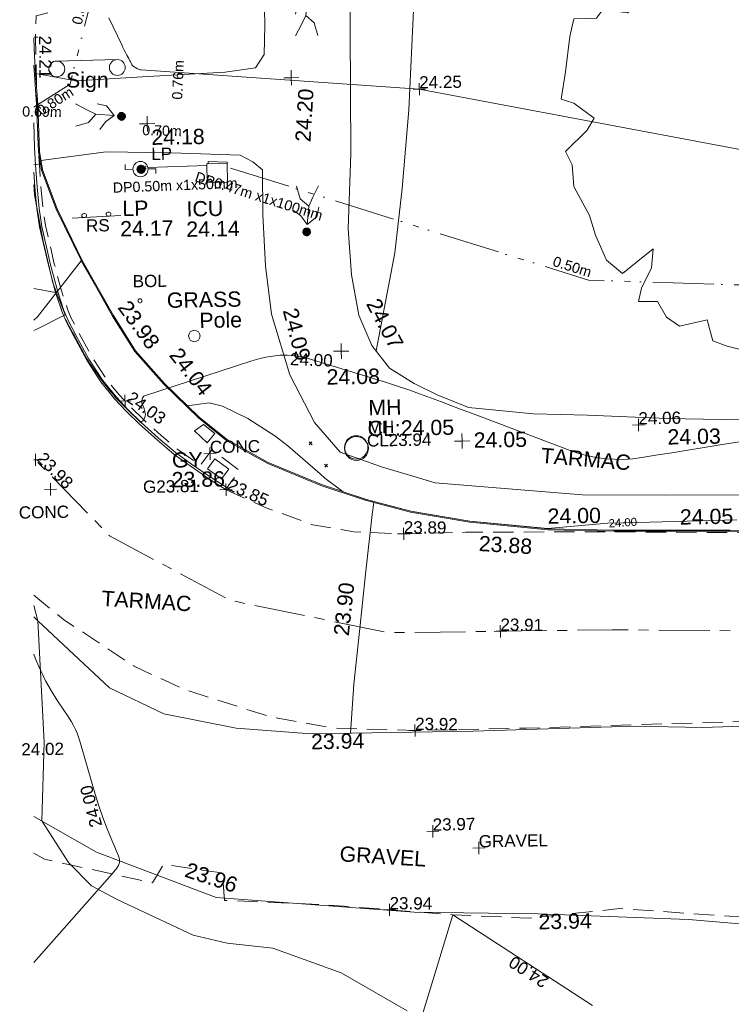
# Model space of a CAD drawing. Header units: millimetres. Extents: x -287732 to 520720, y -88450 to 287754.
# Tile 2 of 256: x -281990 to -264502, y -43230 to -19035. Entities that reach past the tile are written whole.
import ezdxf

# ---------------------------------------------------------------- set-up
doc = ezdxf.new("R2010")
doc.units = ezdxf.units.MM
for name, pattern in [('IMPORT-CENTER _6_', [2000, 1250, -250, 250, -250]), ('IMPORT-DASHED _2_', [750, 500, -250]), ('IMPORT-UG_EIR_QLB2 _2_', [2750, 1500, -300, 0, -300, 150, -300, 0, -200]), ('IMPORT-UG_ELEC_LV_QLB2 _2_', [2700, 1500, -300, 0, -250, 150, -300, 0, -200]), ('IMPORT-UG_ELEC_STREET LIGHTING_QLB2 _2_', [2700, 1500, -300, 0, -250, 150, -300, 0, -200])]:
    doc.linetypes.add(name, pattern=pattern)
for name, color, linetype, lineweight, true_color in [('00_TOPO_FOOTPATH', 7, 'Continuous', 9, 0xa50000), ('00_TOPO_FURN_LAMP_POST', 7, 'Continuous', 9, 0x666666), ('00_TOPO_FURN_POLE', 7, 'Continuous', 9, 0x666666), ('00_TOPO_FURN_SIGN', 7, 'Continuous', 9, 0x666666), ('00_TOPO_KERB_BOTTOM', 1, 'Continuous', 9, 0xff0000), ('00_TOPO_KERB_TOP', 7, 'Continuous', 9, 0xa500a5), ('00_TOPO_LEVEL_SPOT', 7, 'Continuous', 9, 0x666666), ('00_TOPO_SERV_GULLY', 7, 'Continuous', 9, 0x5252a5), ('00_TOPO_SERV_IC', 5, 'Continuous', 9, 0x0000ff), ('00_TOPO_SERV_MH', 7, 'Continuous', 9, 0x666666), ('00_UAV_FORM_LINES', 7, 'Continuous', 9, 0x666666), ('00_UAV_FURN_POLE', 7, 'Continuous', 9, 0x666666), ('01_DTM_CONTOUR_MNR', 7, 'Continuous', 9, 0xa5a552), ('01_DTM_CONTOUR_MNR_LABELS', 7, 'Continuous', 9, 0xa5a552), ('12333-PUM-2D-U-0001-C01 - Rev2_REVIT IMPORT_dwg', 7, 'Continuous', 9, 0x767676), ('BOLLARD', 7, 'Continuous', 9, 0x00a5a5), ('BOLLARD_TXT', 7, 'Continuous', 9, 0x00a5a5), ('CONTOURS_INDEX', 4, 'Continuous', 9, 0x00ffff), ('CONTOURS_INDEX_LVL', 4, 'Continuous', 9, 0x00ffff), ('CONTOURS_MINOR', 7, 'Continuous', 9, 0x00a5a5), ('GULLY', 7, 'Continuous', 9, 0x7fbfff), ('GULLY_LVL', 7, 'Continuous', 9, 0x7fbfff), ('KERB_BOTTOM', 7, 'Continuous', 9, 0x0000a5), ('KERB_BOTTOM_LVL', 7, 'Continuous', 9, 0x0000a5), ('KERB_TOP', 2, 'Continuous', 9, 0xffff00), ('KERB_TOP_LVL', 2, 'Continuous', 9, 0xffff00), ('LAMPPOST', 6, 'Continuous', 9, 0xff00ff), ('LAMPPOST_TXT', 6, 'Continuous', 9, 0xff00ff), ('MANHOLES', 7, 'Continuous', 9, 0xa50000), ('MANHOLES_LVL', 7, 'Continuous', 9, 0xa50000), ('MANHOLES_TXT', 7, 'Continuous', 9, 0xa50000), ('PUM-EIRCOMM-NOTES', 6, 'Continuous', 9, 0xff00ff), ('PUM-EIRCOMM-QLB2', 6, 'IMPORT-UG_EIR_QLB2 _2_', 9, 0xff00ff), ('PUM-ELECTRIC-LV-QLB2', 1, 'IMPORT-UG_ELEC_LV_QLB2 _2_', 9, 0xff0000), ('PUM-ELECTRIC-MH', 1, 'Continuous', 9, 0xff0000), ('PUM-ELECTRIC-SL-QLB2', 7, 'IMPORT-UG_ELEC_STREET LIGHTING_QLB2 _2_', 9, 0xff7f7f), ('ROAD_CROWNLINE', 7, 'IMPORT-CENTER _6_', 9, 0xa500a5), ('ROAD_CROWNLINE_LVL', 7, 'Continuous', 9, 0xa500a5), ('SIGN', 7, 'Continuous', 9, 0x00a5a5), ('SIGN_TXT', 7, 'Continuous', 9, 0x00a5a5), ('SPOT_HEIGHTS_LVL', 7, 'Continuous', 9, 0x00a500), ('TREE', 7, 'Continuous', 9, 0x00a500)]:
    doc.layers.add(name, color=color, linetype=linetype, lineweight=lineweight, true_color=true_color)
for name, color, linetype, lineweight in [('00_TOPO_PEDASTRIAN', 7, 'Continuous', 9), ('00_TOPO_ROAD_EDGE', 7, 'Continuous', 9), ('00_TOPO_SURFACE', 7, 'Continuous', 9), ('00_TOPO_SURVEY_TEXT', 7, 'Continuous', 9), ('CHANGE_OF_SURFACE', 7, 'IMPORT-DASHED _2_', 9), ('CHANGE_OF_SURFACE_LVL', 7, 'Continuous', 9), ('GEN-TEXT', 7, 'Continuous', 9), ('Text', 7, 'Continuous', 9), ('TEXT_TXT', 7, 'Continuous', 9)]:
    doc.layers.add(name, color=color, linetype=linetype, lineweight=lineweight)
doc.styles.add('Arial_1', font='arial.ttf', dxfattribs={"height": 250})
doc.styles.add('Arial_3', font='arial.ttf', dxfattribs={"height": 300})
doc.styles.add('Swis721 Lt BT_1', font='swissl.ttf', dxfattribs={"height": 200})
doc.styles.add('Swis721 Lt BT_2', font='swissl.ttf', dxfattribs={"height": 375})

# ---------------------------------------------------------------- blocks, each defined once
blk = doc.blocks.new('12333-PUM-2D-U-0001-C01 - Rev2_REVIT IMPORT_dwg_PEDESTRIAN CROSS-2077060-Site Location Plan Proposed')
at = {"layer": '00_TOPO_PEDASTRIAN', "true_color": 0xe2e2e2}
blk.add_hatch(color=254, dxfattribs=at).paths.add_polyline_path([(533626646, 725535864), (533626684, 725535875), (533626734, 725535919), (533626750, 725535950), (533626736, 725536035), (533626717, 725536057), (533626666, 725536084), (533626582, 725536069), (533626543, 725536027), (533626535, 725535954), (533626561, 725535902), (533626605, 725535873)])
at = {"layer": '00_TOPO_PEDASTRIAN', "color": 253, "true_color": 0xaaaaaa, "flags": 128}
for points in [[(533626659, 725536158), (533626703, 725536604), (533626497, 725536789), (533626409, 725537100)], [(533626703, 725536604), (533626808, 725536826), (533626955, 725537101)], [(533626950, 725536573), (533626901, 725536340), (533626659, 725536158), (533626506, 725536371), (533626323, 725536508)]]:
    blk.add_lwpolyline(points, dxfattribs=at)
blk = doc.blocks.new('12333-PUM-2D-U-0001-C01 - Rev2_REVIT IMPORT_dwg_PEDESTRIAN CROSS-2077061-Site Location Plan Proposed')
at = {"layer": '00_TOPO_PEDASTRIAN', "true_color": 0xe2e2e2}
blk.add_hatch(color=254, dxfattribs=at).paths.add_polyline_path([(533622146, 725538781), (533622201, 725538798), (533622251, 725538867), (533622252, 725538904), (533622237, 725538951), (533622178, 725538995), (533622111, 725539000), (533622084, 725538988), (533622034, 725538919), (533622033, 725538882), (533622048, 725538834), (533622107, 725538790), (533622122, 725538787)])
at = {"layer": '00_TOPO_PEDASTRIAN', "color": 253, "true_color": 0xaaaaaa, "flags": 128}
for points in [[(533621514, 725538961), (533621293, 725539069), (533621020, 725539218)], [(533621548, 725539208), (533621780, 725539156), (533621959, 725538913), (533621746, 725538762), (533621606, 725538580)], [(533621959, 725538913), (533621514, 725538961), (533621327, 725538758), (533621015, 725538673)]]:
    blk.add_lwpolyline(points, dxfattribs=at)
blk = doc.blocks.new('12333-PUM-2D-U-0001-C01 - Rev2_REVIT IMPORT_dwg_PEDESTRIAN CROSS-2077062-Site Location Plan Proposed')
at = {"layer": '00_TOPO_PEDASTRIAN', "true_color": 0xe2e2e2}
blk.add_hatch(color=254, dxfattribs=at).paths.add_polyline_path([(533626782, 725541810), (533626837, 725541826), (533626887, 725541896), (533626888, 725541932), (533626873, 725541980), (533626831, 725542020), (533626747, 725542028), (533626705, 725542000), (533626680, 725541974), (533626672, 725541890), (533626702, 725541840), (533626753, 725541813)])
at = {"layer": '00_TOPO_PEDASTRIAN', "color": 253, "true_color": 0xaaaaaa, "flags": 128}
for points in [[(533626463, 725541327), (533626515, 725541559), (533626759, 725541738), (533626909, 725541525), (533627091, 725541385)], [(533626759, 725541738), (533626710, 725541293), (533626913, 725541106), (533626998, 725540794)], [(533626710, 725541293), (533626602, 725541072), (533626453, 725540799)]]:
    blk.add_lwpolyline(points, dxfattribs=at)
blk = doc.blocks.new('12333-PUM-2D-U-0001-C01 - Rev2_REVIT IMPORT_dwg_MSL_Sign_SYM-2077194-Site Location Plan Proposed')
at = {"layer": '00_TOPO_FURN_SIGN', "color": 254, "true_color": 0xcccccc}
blk.add_line((1862, 0), (-1862, 0), dxfattribs=at)
for centre in [(-1862, -489), (1862, -489)]:
    blk.add_circle(centre, 489, dxfattribs=at)
blk = doc.blocks.new('12333-PUM-2D-U-0001-C01 - Rev2_REVIT IMPORT_dwg_MSL_Lamp_Post_SYM-2077199-Site Location Plan Proposed')
at = {"layer": '00_TOPO_FURN_LAMP_POST', "color": 254, "true_color": 0xcccccc, "flags": 128}
for points in [[(-500, 0), (-1000, 0), (-1000, 317)], [(500, 0), (1000, 0), (1000, -317)]]:
    blk.add_lwpolyline(points, dxfattribs=at)
at = {"layer": '00_TOPO_FURN_LAMP_POST', "color": 254, "true_color": 0xcccccc}
blk.add_circle((0, 0), 500, dxfattribs=at)
blk = doc.blocks.new('12333-PUM-2D-U-0001-C01 - Rev2_REVIT IMPORT_dwg_MM-2077200-Site Location Plan Proposed')
at = {"layer": '00_TOPO_LEVEL_SPOT', "color": 254, "true_color": 0xcccccc, "flags": 128}
for points in [[(0, -500), (0, 0), (-500, 0)], [(500, 0), (0, 0), (0, 500)]]:
    blk.add_lwpolyline(points, dxfattribs=at)
blk = doc.blocks.new('12333-PUM-2D-U-0001-C01 - Rev2_REVIT IMPORT_dwg_POLE_2-2077241-Site Location Plan Proposed')
at = {"layer": '00_TOPO_FURN_POLE', "color": 254, "true_color": 0xcccccc}
blk.add_circle((0, 0), 375, dxfattribs=at)
blk = doc.blocks.new('12333-PUM-2D-U-0001-C01 - Rev2_REVIT IMPORT_dwg_MGS62954_T2_Galway_ITM_3d_Rev1-2077680-Site Location Plan Proposed')
at = {"layer": '00_TOPO_FOOTPATH', "color": 254, "true_color": 0xcccccc, "flags": 128}
for points in [[(533637629, 725531159), (533635418, 725531233), (533633462, 725531355), (533632137, 725531407), (533630546, 725531589), (533629779, 725531917), (533629218, 725532205), (533628620, 725532594), (533628198, 725533159), (533627884, 725533909), (533627722, 725534900), (533627666, 725536029), (533627761, 725537883), (533627794, 725540924), (533627858, 725544010)], [(533620050, 725539980), (533621037, 725539786), (533622802, 725539857), (533624707, 725539931), (533625454, 725540029), (533625671, 725540348), (533625702, 725541066), (533625697, 725543123), (533625740, 725546158), (533625732, 725549001), (533625772, 725553071), (533625903, 725556905), (533626020, 725560989), (533625972, 725566754), (533626000, 725570509)], [(533620144, 725537840), (533621746, 725538026), (533623349, 725537973), (533625040, 725537887), (533625351, 725537719), (533625585, 725537516), (533625572, 725536411), (533625618, 725535156), (533625739, 725533968), (533626168, 725532469), (533626752, 725531288), (533627374, 725530548), (533628379, 725530170), (533629690, 725529757), (533631893, 725529535), (533633310, 725529397), (533635339, 725529353), (533637491, 725529322)]]:
    blk.add_lwpolyline(points, dxfattribs=at)
at = {"layer": '00_TOPO_KERB_BOTTOM', "color": 254, "true_color": 0xcccccc, "flags": 128}
for points in [[(533620149, 725537604), (533620083, 725538064), (533620058, 725539226), (533620008, 725540184)], [(533661833, 725528023), (533658772, 725528066), (533655105, 725528130), (533651317, 725528190), (533648303, 725528241), (533645464, 725528289), (533642563, 725528340), (533639959, 725528370), (533636918, 725528438), (533634055, 725528488), (533632436, 725528550), (533630524, 725528774), (533629075, 725529047), (533627960, 725529358), (533626884, 725529735), (533625587, 725530298), (533624589, 725530877), (533623901, 725531451), (533623067, 725532292), (533622366, 725533113), (533621835, 725533987), (533621093, 725535357), (533620499, 725536640), (533620149, 725537604)]]:
    blk.add_lwpolyline(points, dxfattribs=at)
at = {"layer": '00_TOPO_KERB_TOP', "color": 254, "true_color": 0xcccccc, "flags": 128}
for points in [[(533620174, 725537613), (533620115, 725538066), (533620089, 725539228), (533620050, 725539980), (533620028, 725540409), (533620019, 725540854)], [(533661834, 725528049), (533658772, 725528092), (533655105, 725528156), (533651317, 725528217), (533648303, 725528267), (533645464, 725528316), (533642564, 725528367), (533639960, 725528396), (533636919, 725528464), (533634055, 725528514), (533632439, 725528576), (533630528, 725528800), (533629081, 725529072), (533627968, 725529383), (533626894, 725529760), (533625598, 725530322), (533624604, 725530898), (533623919, 725531471), (533623086, 725532310), (533622388, 725533129), (533621858, 725534000), (533621117, 725535369), (533620524, 725536650), (533620174, 725537613)]]:
    blk.add_lwpolyline(points, dxfattribs=at)
at = {"layer": '00_TOPO_ROAD_EDGE', "color": 254, "true_color": 0xcccccc, "flags": 128}
blk.add_lwpolyline([(533619771, 725526631), (533619870, 725526530), (533621600, 725524860), (533622922, 725524192), (533624700, 725523810), (533626530, 725523640), (533630520, 725523640), (533634450, 725523690), (533636164, 725523627), (533638330, 725523660), (533639990, 725523630), (533642600, 725523500), (533645340, 725523410), (533647100, 725523420), (533649470, 725523350), (533651660, 725523330), (533654240, 725523250), (533656400, 725523180), (533658760, 725523160)], dxfattribs=at)
at = {"layer": '00_TOPO_SERV_GULLY', "color": 254, "true_color": 0xcccccc}
for p, q in [((533623799, 725531137), (533624028, 725531290)), ((533624028, 725531290), (533624295, 725531061)), ((533624104, 725530832), (533623799, 725531137)), ((533624104, 725530832), (533624295, 725531061))]:
    blk.add_line(p, q, dxfattribs=at)
at = {"layer": '00_TOPO_SERV_IC', "color": 254, "true_color": 0xcccccc}
for p, q in [((533624219, 725537233), (533624219, 725537690)), ((533624219, 725537690), (533624714, 725537690)), ((533624714, 725537690), (533624714, 725537233)), ((533624219, 725537233), (533624714, 725537233))]:
    blk.add_line(p, q, dxfattribs=at)
at = {"layer": '00_TOPO_SERV_MH', "color": 254, "true_color": 0xcccccc}
blk.add_ellipse((533627771, 725530632), major_axis=(-270, 114), ratio=0.998899, dxfattribs=at)
at = {"layer": '00_TOPO_SURFACE', "color": 254, "true_color": 0xcccccc}
blk.add_line((533619965, 725537736), (533620127, 725537761), dxfattribs=at)
at = {"layer": '00_TOPO_SURFACE', "color": 254, "true_color": 0xcccccc, "flags": 128}
for points in [[(533619894, 725533667), (533619970, 725533700), (533620670, 725534040), (533620380, 725534830), (533620160, 725535860), (533619970, 725537000), (533619956, 725537247)], [(533627500, 725523640), (533627610, 725524840), (533627770, 725526132), (533627940, 725527540), (533628130, 725529000), (533628179, 725529297)], [(533669790, 725522974), (533669642, 725520590), (533669565, 725518306), (533667051, 725518271), (533661980, 725518390), (533657830, 725518420), (533651270, 725518550), (533648036, 725518665), (533644390, 725518360), (533642103, 725518201), (533638620, 725518620), (533635726, 725518916), (533632040, 725519120), (533628993, 725519218), (533624130, 725519660), (533621213, 725520825), (533619686, 725521729)]]:
    blk.add_lwpolyline(points, dxfattribs=at)
at = {"layer": '00_UAV_FORM_LINES', "color": 254, "true_color": 0xcccccc, "flags": 128}
blk.add_lwpolyline([(533629793, 725595263), (533629787, 725592338), (533629669, 725587011), (533629581, 725583084), (533629740, 725579537), (533629912, 725578290), (533630090, 725576469), (533630108, 725575769), (533629907, 725570304), (533629828, 725564983), (533629604, 725558874), (533629648, 725552127), (533629640, 725546924), (533629473, 725543124), (533629204, 725538927), (533629004, 725536996), (533628799, 725535424), (533628297, 725533026)], dxfattribs=at)
at = {"layer": '01_DTM_CONTOUR_MNR', "color": 254, "true_color": 0xcccccc, "flags": 128}
for points in [[(533637087, 725528713), (533636483, 725528706), (533634331, 725528688), (533634284, 725528688), (533633912, 725528685), (533632440, 725528580), (533630530, 725528800), (533629224, 725529040), (533629079, 725529068), (533628020, 725529365), (533627970, 725529379), (533627430, 725529570), (533626986, 725529918), (533626866, 725530027), (533626083, 725530728), (533625774, 725530977), (533625112, 725531412), (533624497, 725531727), (533624175, 725531820), (533623640, 725531750), (533623087, 725532307), (533622730, 725532710), (533622383, 725533123), (533621988, 725533748), (533621837, 725533992), (533621705, 725534234), (533621090, 725535360), (533619994, 725534006), (533619898, 725533920)], [(533619776, 725526913), (533619870, 725526530), (533619976, 725523550), (533619880, 725521620), (533620519, 725520581), (533621077, 725520000), (533621696, 725519653), (533623548, 725518748), (533624382, 725518534), (533625507, 725518392), (533627169, 725517757), (533628777, 725516792)]]:
    blk.add_lwpolyline(points, dxfattribs=at)
for name in ['12333-PUM-2D-U-0001-C01 - Rev2_REVIT IMPORT_dwg_PEDESTRIAN CROSS-2077062-Site Location Plan Proposed', '12333-PUM-2D-U-0001-C01 - Rev2_REVIT IMPORT_dwg_PEDESTRIAN CROSS-2077061-Site Location Plan Proposed', '12333-PUM-2D-U-0001-C01 - Rev2_REVIT IMPORT_dwg_PEDESTRIAN CROSS-2077060-Site Location Plan Proposed']:
    blk.add_blockref(name, (0, 0))
at = {"xscale": 0.4, "yscale": 0.4, "zscale": 0.4, "rotation": 0.3829377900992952}
blk.add_blockref('12333-PUM-2D-U-0001-C01 - Rev2_REVIT IMPORT_dwg_MSL_Sign_SYM-2077194-Site Location Plan Proposed', (533621313, 725540285), dxfattribs=at)
at = {"xscale": 0.375, "yscale": 0.375, "zscale": 0.375}
for name, p in [('12333-PUM-2D-U-0001-C01 - Rev2_REVIT IMPORT_dwg_MM-2077200-Site Location Plan Proposed', (533626330, 725539770)), ('12333-PUM-2D-U-0001-C01 - Rev2_REVIT IMPORT_dwg_MM-2077200-Site Location Plan Proposed', (533622770, 725538700)), ('12333-PUM-2D-U-0001-C01 - Rev2_REVIT IMPORT_dwg_MSL_Lamp_Post_SYM-2077199-Site Location Plan Proposed', (533622585, 725537589)), ('12333-PUM-2D-U-0001-C01 - Rev2_REVIT IMPORT_dwg_POLE_2-2077241-Site Location Plan Proposed', (533623836, 725533465)), ('12333-PUM-2D-U-0001-C01 - Rev2_REVIT IMPORT_dwg_MM-2077200-Site Location Plan Proposed', (533627440, 725533030)), ('12333-PUM-2D-U-0001-C01 - Rev2_REVIT IMPORT_dwg_MM-2077200-Site Location Plan Proposed', (533630370, 725530770))]:
    blk.add_blockref(name, p, dxfattribs=at)
at = {"layer": '00_TOPO_FOOTPATH', "color": 251, "true_color": 0x666666, "char_height": 375, "width": 1495.9, "attachment_point": 1, "line_spacing_factor": 1.005062, "style": 'Swis721 Lt BT_2'}
for s, insert, rotation in [('24.07', (533628396, 725534354), 297.0048), ('24.09', (533626382, 725534144), 283.7229)]:
    blk.add_mtext(s, dxfattribs=dict(at, insert=insert, rotation=rotation))
for s, insert in [('24.03', (533635418, 725530969)), ('24.05', (533635690, 725528997))]:
    blk.add_mtext(s, dxfattribs=dict(at, insert=insert))
at = {"layer": '00_TOPO_FURN_LAMP_POST', "char_height": 375, "attachment_point": 1, "line_spacing_factor": 1.005062, "style": 'Swis721 Lt BT_2'}
for s, insert, width in [('LP', (533622122, 725536817), 707.59), ('24.17', (533622060, 725536319), 1495.9)]:
    blk.add_mtext(s, dxfattribs=dict(at, insert=insert, width=width))
at = {"layer": '00_TOPO_FURN_SIGN', "insert": (533620796, 725539999), "char_height": 375, "width": 1206.22, "attachment_point": 1, "rotation": 359.057, "line_spacing_factor": 1.005062, "style": 'Swis721 Lt BT_2'}
blk.add_mtext('Sign', dxfattribs=at)
at = {"layer": '00_TOPO_KERB_BOTTOM', "color": 251, "true_color": 0x666666, "char_height": 375, "width": 1495.9, "attachment_point": 1, "line_spacing_factor": 1.005062, "style": 'Swis721 Lt BT_2'}
for s, insert, rotation in [('23.98', (533622259, 725534410), 304.9422), ('23.88', (533630754, 725528436), 355.5502)]:
    blk.add_mtext(s, dxfattribs=dict(at, insert=insert, rotation=rotation))
at = {"layer": '00_TOPO_KERB_TOP', "color": 251, "true_color": 0x666666, "insert": (533623492, 725533227), "char_height": 375, "width": 1495.9, "attachment_point": 1, "rotation": 307.0661, "line_spacing_factor": 1.005062, "style": 'Swis721 Lt BT_2'}
blk.add_mtext('24.04', dxfattribs=at)
at = {"layer": '00_TOPO_KERB_TOP', "color": 251, "true_color": 0x666666, "insert": (533632439, 725529074), "char_height": 375, "width": 1495.9, "attachment_point": 1, "line_spacing_factor": 1.005062, "style": 'Swis721 Lt BT_2'}
blk.add_mtext('24.00', dxfattribs=at)
at = {"layer": '00_TOPO_LEVEL_SPOT', "insert": (533626399, 725538202), "char_height": 375, "width": 1495.9, "attachment_point": 1, "rotation": 85.5691, "line_spacing_factor": 1.005062, "style": 'Swis721 Lt BT_2'}
blk.add_mtext('24.20', dxfattribs=at)
at = {"layer": '00_TOPO_LEVEL_SPOT', "char_height": 375, "width": 1495.9, "attachment_point": 1, "line_spacing_factor": 1.005062, "style": 'Swis721 Lt BT_2'}
for s, insert in [('24.18', (533622865, 725538553)), ('24.08', (533627069, 725532588)), ('24.05', (533630656, 725530975))]:
    blk.add_mtext(s, dxfattribs=dict(at, insert=insert))
at = {"layer": '00_TOPO_ROAD_EDGE', "color": 251, "true_color": 0x666666, "insert": (533626530, 725523635), "char_height": 375, "width": 1495.9, "attachment_point": 1, "line_spacing_factor": 1.005062, "style": 'Swis721 Lt BT_2'}
blk.add_mtext('23.94', dxfattribs=at)
at = {"layer": '00_TOPO_SERV_GULLY', "color": 251, "true_color": 0x666666, "char_height": 375, "attachment_point": 1, "line_spacing_factor": 1.005062, "style": 'Swis721 Lt BT_2'}
for s, insert, width in [('GY', (533623234, 725530614), 821.56), ('23.86', (533623217, 725530131), 1495.9)]:
    blk.add_mtext(s, dxfattribs=dict(at, insert=insert, width=width))
at = {"layer": '00_TOPO_SERV_IC', "color": 251, "true_color": 0x666666, "char_height": 375, "attachment_point": 1, "line_spacing_factor": 1.005062, "style": 'Swis721 Lt BT_2'}
for s, insert, width in [('ICU', (533623699, 725536778), 1021.01), ('24.14', (533623685, 725536278), 1495.9)]:
    blk.add_mtext(s, dxfattribs=dict(at, insert=insert, width=width))
at = {"layer": '00_TOPO_SERV_MH', "char_height": 375, "attachment_point": 1, "line_spacing_factor": 1.005062, "style": 'Swis721 Lt BT_2'}
for s, insert, width in [('MH', (533628082, 725531818), 949.78), ('CL:24.05', (533628054, 725531303), 2440.93)]:
    blk.add_mtext(s, dxfattribs=dict(at, insert=insert, width=width))
at = {"layer": '00_TOPO_SURFACE', "color": 251, "true_color": 0x666666, "char_height": 375, "width": 1495.9, "attachment_point": 1, "line_spacing_factor": 1.005062, "style": 'Swis721 Lt BT_2'}
for s, insert, rotation in [('23.90', (533627129, 725526065), 82.8151), ('23.96', (533623465, 725520546), 340.9852)]:
    blk.add_mtext(s, dxfattribs=dict(at, insert=insert, rotation=rotation))
at = {"layer": '00_TOPO_SURFACE', "color": 251, "true_color": 0x666666, "insert": (533632040, 725519115), "char_height": 375, "width": 1495.9, "attachment_point": 1, "line_spacing_factor": 1.005062, "style": 'Swis721 Lt BT_2'}
blk.add_mtext('23.94', dxfattribs=at)
at = {"layer": '00_TOPO_SURVEY_TEXT', "color": 251, "true_color": 0x666666, "insert": (533623176, 725534542), "char_height": 375, "width": 2018.28, "attachment_point": 1, "line_spacing_factor": 1.005062, "style": 'Swis721 Lt BT_2'}
blk.add_mtext('GRASS', dxfattribs=at)
at = {"layer": '00_TOPO_SURVEY_TEXT', "color": 251, "true_color": 0x666666, "char_height": 375, "attachment_point": 1, "line_spacing_factor": 1.005062, "style": 'Swis721 Lt BT_2'}
for s, insert, width, rotation in [('TARMAC', (533632321, 725530572), 2450.43, 354.2535), ('TARMAC', (533621460, 725527250), 2450.43, 355.3922), ('GRAVEL', (533627202, 725520872), 2322.21, 355.3922)]:
    blk.add_mtext(s, dxfattribs=dict(at, insert=insert, width=width, rotation=rotation))
at = {"layer": '00_UAV_FURN_POLE', "insert": (533623967, 725534034), "char_height": 375, "width": 1191.97, "attachment_point": 1, "line_spacing_factor": 1.005062, "style": 'Swis721 Lt BT_2'}
blk.add_mtext('Pole', dxfattribs=at)
at = {"layer": '01_DTM_CONTOUR_MNR_LABELS', "color": 251, "true_color": 0x666666, "insert": (533634280, 725528798), "char_height": 200, "width": 797.8, "attachment_point": 2, "rotation": 2.7108, "line_spacing_factor": 1.005062, "style": 'Swis721 Lt BT_1'}
blk.add_mtext('24.00', dxfattribs=at)
blk = doc.blocks.new('12333-PUM-2D-U-0001-C01 - Rev2_REVIT IMPORT_dwg_SPOT-2077713-Site Location Plan Proposed')
at = {"layer": 'Text', "color": 253, "true_color": 0xaaaaaa}
for p, q in [((-500, 0), (500, 0)), ((0, 500), (0, -500))]:
    blk.add_line(p, q, dxfattribs=at)
blk = doc.blocks.new('12333-PUM-2D-U-0001-C01 - Rev2_REVIT IMPORT_dwg_TREE_1-V235-Site Location Plan Proposed')
at = {"layer": 'TREE', "color": 9, "true_color": 0xaae1aa, "flags": 128}
blk.add_lwpolyline([(-230.614, 433.535), (-189.325, 457.704), (-140.987, 443.605), (-135.952, 477.845), (-64.451, 491.944), (-6.042, 500), (11.078, 490.937), (25.176, 449.648), (38.268, 405.337), (110.775, 421.45), (190.332, 451.662), (289.023, 406.344), (331.319, 368.077), (339.376, 308.661), (327.291, 238.167), (388.721, 281.47), (400.806, 286.506), (430.01, 240.181), (449.144, 202.92), (461.229, 162.638), (479.355, 113.293), (484.391, 64.955), (492.447, 13.595), (471.299, 1.511), (409.869, -15.609), (445.116, -35.75), (475.327, -59.919), (468.278, -133.434), (451.158, -208.963), (406.848, -258.308), (399.799, -285.498), (310.171, -289.527), (323.263, -326.788), (317.221, -371.098), (230.614, -428.499), (160.121, -465.76), (94.663, -457.704), (66.465, -489.93), (-26.183, -500), (-89.627, -492.951), (-161.128, -473.817), (-190.332, -462.739), (-201.41, -419.436), (-257.805, -431.521), (-283.988, -412.387), (-302.115, -380.161), (-341.39, -379.154), (-334.34, -351.964), (-313.192, -310.675), (-309.164, -272.407), (-372.608, -321.752), (-404.834, -293.555), (-426.989, -242.195), (-438.066, -201.913), (-469.285, -141.49), (-472.306, -97.18), (-485.398, -69.99), (-440.081, -26.687), (-424.975, -2.518), (-466.264, 28.701), (-492.447, 37.764), (-482.377, 93.152), (-472.306, 165.66), (-463.243, 201.913), (-416.918, 201.913), (-403.827, 220.04), (-353.474, 211.984), (-319.235, 235.146), (-289.023, 273.414), (-320.242, 304.632), (-365.559, 314.703), (-339.376, 361.027), (-277.946, 411.38)], close=True, dxfattribs=at)
blk = doc.blocks.new('12333-PUM-2D-U-0001-C01 - Rev2_REVIT IMPORT_dwg_SIGNLEFT-2077800-Site Location Plan Proposed')
at = {"layer": 'SIGN', "color": 254, "true_color": 0xaae1e1}
blk.add_line((-18998, -79395), (-20197, -79445), dxfattribs=at)
at = {"layer": 'SIGN', "color": 254, "true_color": 0xaae1e1, "flags": 128}
for points in [[(-19839, -79380), (-19843, -79365), (-19852, -79351), (-19866, -79341), (-19883, -79335), (-19901, -79333), (-19920, -79336), (-19936, -79344), (-19949, -79356), (-19957, -79370), (-19959, -79385), (-19956, -79401), (-19947, -79414), (-19933, -79425), (-19916, -79431), (-19897, -79433), (-19879, -79430), (-19862, -79422), (-19849, -79410), (-19842, -79396)], [(-19240, -79355), (-19243, -79340), (-19252, -79326), (-19266, -79316), (-19283, -79310), (-19302, -79308), (-19320, -79311), (-19337, -79319), (-19350, -79330), (-19357, -79345), (-19360, -79360), (-19356, -79376), (-19347, -79389), (-19333, -79400), (-19316, -79406), (-19298, -79408), (-19279, -79405), (-19263, -79397), (-19250, -79385), (-19242, -79371)]]:
    blk.add_lwpolyline(points, close=True, dxfattribs=at)
blk = doc.blocks.new('12333-PUM-2D-U-0001-C01 - Rev2_REVIT IMPORT_dwg_CIRCL-2077706-Site Location Plan Proposed')
at = {"layer": 'BOLLARD', "color": 254, "true_color": 0xaae1e1, "flags": 128}
blk.add_lwpolyline([(475, -154), (500, 0), (475, 154), (404, 293), (293, 404), (154, 475), (0, 500), (-154, 475), (-293, 404), (-404, 293), (-475, 154), (-500, 0), (-475, -154), (-404, -293), (-293, -404), (-154, -475), (0, -500), (154, -475), (293, -404), (404, -293)], close=True, dxfattribs=at)
blk = doc.blocks.new('12333-PUM-2D-U-0001-C01 - Rev2_REVIT IMPORT_dwg_MH_CIR2-2077688-Site Location Plan Proposed')
at = {"layer": 'LAMPPOST', "color": 211, "true_color": 0xffaaff}
for p, q in [((-499, -33), (33, 499)), ((-496, 60), (-60, 496)), ((-488, -111), (111, 488)), ((-467, -180), (180, 467)), ((-467, 179), (-179, 467)), ((-438, -241), (241, 438)), ((-403, -296), (296, 403)), ((-362, -345), (345, 362)), ((-315, -388), (388, 315)), ((-263, -425), (425, 263)), ((-204, -456), (456, 204)), ((-138, -480), (480, 138)), ((-64, -496), (496, 64)), ((22, -500), (500, -22)), ((128, -483), (483, -128)), ((305, -396), (396, -305))]:
    blk.add_line(p, q, dxfattribs=at)
at = {"layer": 'LAMPPOST', "color": 211, "true_color": 0xffaaff, "flags": 128}
blk.add_lwpolyline([(475, -154), (500, 0), (475, 154), (404, 293), (293, 404), (154, 475), (0, 500), (-154, 475), (-293, 404), (-404, 293), (-475, 154), (-500, 0), (-475, -154), (-404, -293), (-293, -404), (-154, -475), (0, -500), (154, -475), (293, -404), (404, -293)], close=True, dxfattribs=at)
blk = doc.blocks.new('12333-PUM-2D-U-0001-C01 - Rev2_REVIT IMPORT_dwg_SPOT-2077769-Site Location Plan Proposed')
at = {"layer": 'CHANGE_OF_SURFACE_LVL', "color": 253, "true_color": 0xaaaaaa}
for p, q in [((-500, 0), (500, 0)), ((0, 500), (0, -500))]:
    blk.add_line(p, q, dxfattribs=at)
blk = doc.blocks.new('12333-PUM-2D-U-0001-C01 - Rev2_REVIT IMPORT_dwg_SPOT-V275-Site Location Plan Proposed')
at = {"layer": 'KERB_BOTTOM_LVL', "color": 9, "true_color": 0xaaaae1}
blk.add_line((358, 0), (500, 0), dxfattribs=at)
blk = doc.blocks.new('12333-PUM-2D-U-0001-C01 - Rev2_REVIT IMPORT_dwg_SPOT-V272-Site Location Plan Proposed')
at = {"layer": 'KERB_BOTTOM_LVL', "color": 9, "true_color": 0xaaaae1}
for p, q in [((-500, 0), (500, 0)), ((0, 500), (0, -500))]:
    blk.add_line(p, q, dxfattribs=at)
blk = doc.blocks.new('12333-PUM-2D-U-0001-C01 - Rev2_REVIT IMPORT_dwg_SPOT-2077810-Site Location Plan Proposed')
at = {"layer": 'KERB_TOP_LVL', "color": 51, "true_color": 0xffffaa}
for p, q in [((-500, 0), (500, 0)), ((0, 500), (0, -500))]:
    blk.add_line(p, q, dxfattribs=at)
blk = doc.blocks.new('12333-PUM-2D-U-0001-C01 - Rev2_REVIT IMPORT_dwg_SPOT-V276-Site Location Plan Proposed')
at = {"layer": 'KERB_TOP_LVL', "color": 51, "true_color": 0xffffaa}
blk.add_line((167, 0), (500, 0), dxfattribs=at)
blk = doc.blocks.new('12333-PUM-2D-U-0001-C01 - Rev2_REVIT IMPORT_dwg_SPOT-2077774-Site Location Plan Proposed')
at = {"layer": 'ROAD_CROWNLINE_LVL', "color": 254, "true_color": 0xe1aae1}
for p, q in [((-500, 0), (500, 0)), ((0, 500), (0, -500))]:
    blk.add_line(p, q, dxfattribs=at)
blk = doc.blocks.new('12333-PUM-2D-U-0001-C01 - Rev2_REVIT IMPORT_dwg_SPOT-V283-Site Location Plan Proposed')
at = {"layer": 'ROAD_CROWNLINE_LVL', "color": 254, "true_color": 0xe1aae1}
for p, q in [((-137, 0), (500, 0)), ((0, 500), (0, -500))]:
    blk.add_line(p, q, dxfattribs=at)
blk = doc.blocks.new('12333-PUM-2D-U-0001-C01 - Rev2_REVIT IMPORT_dwg_SPOT-2077775-Site Location Plan Proposed')
at = {"layer": 'SPOT_HEIGHTS_LVL', "color": 9, "true_color": 0xaae1aa}
for p, q in [((-500, 0), (500, 0)), ((0, 500), (0, -500))]:
    blk.add_line(p, q, dxfattribs=at)
blk = doc.blocks.new('12333-PUM-2D-U-0001-C01 - Rev2_REVIT IMPORT_dwg-1620468-Site Location Plan Proposed')
at = {"layer": 'CHANGE_OF_SURFACE', "color": 253, "true_color": 0xaaaaaa, "flags": 128}
for points in [[(-16253, -62851), (-16316, -68219), (-16381, -73421), (-20996, -74454), (-21018, -74979), (-21006, -77014), (-20997, -77691), (-20977, -78121), (-20951, -78652), (-20912, -79176), (-20850, -79614), (-20654, -80556), (-20489, -81223), (-20348, -81676), (-20261, -81902), (-20073, -82276), (-19766, -82864), (-19435, -83389), (-19116, -83803), (-18832, -84112), (-18524, -84426), (-18103, -84818), (-17697, -85174), (-17150, -85575), (-16863, -85192), (-16193, -85712), (-16449, -86055), (-16499, -86131)], [(-16531, -86179), (-15592, -86624), (-14416, -87077), (-13406, -87266), (-12184, -87341), (-10658, -87329), (-7526, -87369), (-1148, -87518), (5747, -87576), (11811, -87765), (17197, -87874), (25010, -87954), (29248, -88063), (29276, -87359), (30046, -87378), (30021, -88083), (31715, -88126), (37675, -88207), (39018, -87851), (40211, -87570), (41192, -87140), (42339, -86308), (43509, -85224), (44221, -84530), (45018, -83056), (45614, -80916), (45867, -78226), (45861, -75770)], [(-21299, -88687), (-20582, -89297), (-18861, -90478), (-17657, -91063), (-15546, -91775), (-13997, -92084), (-11989, -92176), (-9259, -92165), (-3958, -92096), (1021, -92383), (5518, -92475), (14363, -92647)], [(-21410, -95024), (-21150, -95182), (-18502, -95805), (-18226, -95358), (-16789, -95595), (-16745, -96269), (-14244, -96421), (-11146, -96719), (-9287, -96834), (-7039, -96639), (-1394, -97132), (1806, -97304), (5535, -97132), (9390, -97087), (13090, -97201), (13595, -96100), (13870, -94585), (14363, -92647), (27367, -92832), (28836, -92816), (28824, -93584), (29680, -93596), (29685, -92832), (35522, -93004), (42936, -93083), (52550, -93255), (60638, -93438), (70045, -93564), (79590, -93754), (89646, -93983), (89999, -95735)]]:
    blk.add_lwpolyline(points, dxfattribs=at)
at = {"layer": 'CONTOURS_INDEX', "color": 131, "true_color": 0xaaffff, "flags": 128}
for points in [[(-3174, -85124), (-4371, -85292), (-4767, -85348), (-5163, -85404), (-5559, -85461), (-5955, -85518), (-6303, -85569), (-6525, -85592), (-6747, -85604), (-6970, -85599), (-7193, -85582), (-7414, -85548), (-7632, -85502), (-7846, -85439), (-8057, -85365), (-10400, -84433), (-10667, -84327), (-10933, -84221), (-11199, -84115), (-11465, -84008), (-11732, -83904), (-12000, -83804), (-12270, -83709), (-12542, -83617), (-14460, -82989), (-14629, -82944), (-14800, -82912), (-14974, -82899), (-15149, -82899), (-15325, -82915), (-15499, -82940), (-15670, -82977), (-15840, -83023), (-18496, -83838), (-18511, -83846), (-18541, -83886), (-18560, -83959), (-18563, -83977), (-18563, -83995), (-18561, -84013), (-18556, -84031), (-18511, -84149), (-18506, -84164), (-18501, -84180), (-18497, -84195), (-18493, -84211), (-18481, -84275), (-18479, -84291), (-18479, -84306), (-18482, -84322), (-18486, -84337), (-18522, -84431), (-18592, -84491), (-18908, -84176), (-19082, -83996), (-19196, -83871), (-19282, -83768), (-19324, -83717), (-19366, -83665), (-19407, -83612), (-19447, -83559), (-19527, -83452), (-19706, -83193), (-19736, -83150), (-19765, -83107), (-19793, -83063), (-19821, -83019), (-19876, -82931), (-19932, -82833), (-19941, -82817), (-19950, -82801), (-19959, -82784), (-19968, -82767), (-20187, -82335), (-20234, -82250), (-20388, -81956), (-20407, -81920), (-20486, -81720), (-20503, -81664), (-20632, -81261), (-21168, -81155)], [(-21324, -90137), (-21265, -90298), (-21161, -90549), (-21047, -90795), (-20917, -91034), (-20777, -91266), (-20593, -91547), (-20537, -91636), (-20483, -91726), (-20431, -91817), (-20380, -91909), (-20334, -92003), (-20293, -92099), (-20258, -92197), (-20227, -92297), (-19875, -93600), (-19791, -93889), (-19699, -94176), (-19598, -94459), (-19488, -94740), (-19328, -95131), (-19310, -95211), (-19309, -95289), (-19334, -95363), (-19376, -95434), (-19492, -95571), (-21457, -97711)], [(-11994, -99371), (-11142, -96721), (-7749, -99007)]]:
    blk.add_lwpolyline(points, dxfattribs=at)
at = {"layer": 'CONTOURS_MINOR', "color": 254, "true_color": 0xaae1e1, "flags": 128}
blk.add_lwpolyline([(-3185, -78161), (-11612, -76421), (-18439, -75830), (-18461, -75827), (-18482, -75821), (-18503, -75813), (-18523, -75803), (-18604, -75754), (-18621, -75742), (-18636, -75729), (-18649, -75713), (-18660, -75696), (-18698, -75621), (-18708, -75602), (-18717, -75584), (-18727, -75565), (-18736, -75546), (-18781, -75459), (-18812, -75396), (-18843, -75333), (-18873, -75270), (-18902, -75206), (-19208, -74536)], dxfattribs=at)
at = {"layer": 'GEN-TEXT', "color": 253, "true_color": 0xaaaaaa}
for p, q in [((-18423, -78270), (-18352, -78199)), ((-18352, -78270), (-18423, -78199)), ((-14469, -85113), (-14398, -85042)), ((-14398, -85113), (-14469, -85042)), ((-14097, -85664), (-14026, -85593)), ((-14026, -85664), (-14097, -85593))]:
    blk.add_line(p, q, dxfattribs=at)
at = {"layer": 'GULLY', "color": 254, "true_color": 0xd4e9ff, "flags": 128}
blk.add_lwpolyline([(-16791, -85416), (-16455, -85672), (-16639, -85913), (-16975, -85657)], close=True, dxfattribs=at)
at = {"layer": 'KERB_BOTTOM', "color": 9, "true_color": 0xaaaae1, "flags": 128}
blk.add_lwpolyline([(-21118, -78294), (-21100, -78662), (-21060, -79192), (-20997, -79640), (-20799, -80589), (-20632, -81263), (-20489, -81725), (-20397, -81963), (-20205, -82344), (-19895, -82938), (-19557, -83474), (-19230, -83899), (-18940, -84214), (-18628, -84533), (-18203, -84928), (-17790, -85290), (-17400, -85580), (-16921, -85921), (-16531, -86179)], dxfattribs=at)
at = {"layer": 'KERB_TOP', "color": 51, "true_color": 0xffffaa, "flags": 128}
blk.add_lwpolyline([(-21096, -77079), (-21089, -77693), (-21069, -78125), (-21043, -78658), (-21003, -79186), (-20940, -79630), (-20743, -80576), (-20577, -81248), (-20435, -81706), (-20345, -81940), (-20154, -82318), (-19846, -82909), (-19510, -83442), (-19186, -83862), (-18899, -84175), (-18588, -84492), (-18165, -84886), (-17754, -85245), (-17366, -85533), (-16889, -85874), (-16499, -86131), (-16531, -86179)], dxfattribs=at)
at = {"layer": 'MANHOLES', "color": 9, "true_color": 0xe1aaaa}
blk.add_circle((-13313, -85196), 287, dxfattribs=at)
at = {"layer": 'PUM-EIRCOMM-QLB2', "color": 211, "true_color": 0xffaaff, "flags": 128}
blk.add_lwpolyline([(-17340, -26606), (-18637, -37261), (-18852, -47078), (-19108, -59181), (-19520, -73671), (-20188, -76146), (-21090, -76700)], dxfattribs=at)
at = {"layer": 'PUM-ELECTRIC-MH', "color": 21, "true_color": 0xffaaaa, "flags": 128}
blk.add_lwpolyline([(-16366, -78169), (-16365, -78131), (-16830, -78105), (-16832, -78164)], dxfattribs=at)
at = {"layer": 'PUM-ELECTRIC-SL-QLB2', "color": 254, "true_color": 0xffd4d4}
blk.add_line((-16861, -78202), (-18310, -78232), dxfattribs=at)
at = {"layer": 'PUM-ELECTRIC-SL-QLB2', "color": 254, "true_color": 0xffd4d4, "flags": 128}
blk.add_lwpolyline([(9034, -81798), (4393, -81764), (-7532, -81188), (-16366, -78251)], dxfattribs=at)
at = {"layer": 'ROAD_CROWNLINE', "color": 254, "true_color": 0xe1aae1, "flags": 128}
blk.add_lwpolyline([(249006, -92725), (244453, -94206), (233556, -94383), (213354, -93698), (191428, -93433), (168463, -92924), (161119, -92830), (147820, -92659), (134837, -92304), (124391, -92018), (104167, -91620), (79168, -91355), (65619, -91289), (52756, -91112), (39914, -90847), (23027, -90603), (4970, -90095), (-7099, -89786), (-12602, -89763), (-16470, -88901), (-19410, -87266), (-21200, -85365), (-21240, -85278)], dxfattribs=at)
for name, p in [('12333-PUM-2D-U-0001-C01 - Rev2_REVIT IMPORT_dwg_MGS62954_T2_Galway_ITM_3d_Rev1-2077680-Site Location Plan Proposed', (-533641080, -725615854)), ('12333-PUM-2D-U-0001-C01 - Rev2_REVIT IMPORT_dwg_SIGNLEFT-2077800-Site Location Plan Proposed', (0, 0))]:
    blk.add_blockref(name, p)
for name, p, xscale, yscale, zscale in [('12333-PUM-2D-U-0001-C01 - Rev2_REVIT IMPORT_dwg_TREE_1-V235-Site Location Plan Proposed', (-2222, -77179), 12, 12, 12), ('12333-PUM-2D-U-0001-C01 - Rev2_REVIT IMPORT_dwg_SPOT-V275-Site Location Plan Proposed', (-21167, -74976), 0.3, 0.3, 0.3), ('12333-PUM-2D-U-0001-C01 - Rev2_REVIT IMPORT_dwg_SPOT-V276-Site Location Plan Proposed', (-21110, -74977), 0.3, 0.3, 0.3), ('12333-PUM-2D-U-0001-C01 - Rev2_REVIT IMPORT_dwg_SPOT-2077775-Site Location Plan Proposed', (-11610, -76420), 0.3, 0.3, 0.3), ('12333-PUM-2D-U-0001-C01 - Rev2_REVIT IMPORT_dwg_MH_CIR2-2077688-Site Location Plan Proposed', (-18481, -78270), 0.2, 0.2, 0.2), ('12333-PUM-2D-U-0001-C01 - Rev2_REVIT IMPORT_dwg_CIRCL-2077706-Site Location Plan Proposed', (-18564, -81500), 0.1, 0.1, 0.1), ('12333-PUM-2D-U-0001-C01 - Rev2_REVIT IMPORT_dwg_SPOT-2077769-Site Location Plan Proposed', (-18974, -83957), 0.3, 0.3, 0.3), ('12333-PUM-2D-U-0001-C01 - Rev2_REVIT IMPORT_dwg_SPOT-2077775-Site Location Plan Proposed', (-6367, -84768), 0.3, 0.3, 0.3), ('12333-PUM-2D-U-0001-C01 - Rev2_REVIT IMPORT_dwg_SPOT-2077713-Site Location Plan Proposed', (-16909, -85288), 0.3, 0.3, 0.3), ('12333-PUM-2D-U-0001-C01 - Rev2_REVIT IMPORT_dwg_SPOT-V283-Site Location Plan Proposed', (-21200, -85365), 0.3, 0.3, 0.3), ('12333-PUM-2D-U-0001-C01 - Rev2_REVIT IMPORT_dwg_SPOT-2077713-Site Location Plan Proposed', (-20844, -86097), 0.3, 0.3, 0.3), ('12333-PUM-2D-U-0001-C01 - Rev2_REVIT IMPORT_dwg_SPOT-V272-Site Location Plan Proposed', (-16531, -86179), 0.3, 0.3, 0.3), ('12333-PUM-2D-U-0001-C01 - Rev2_REVIT IMPORT_dwg_SPOT-2077810-Site Location Plan Proposed', (-16531, -86179), 0.3, 0.3, 0.3), ('12333-PUM-2D-U-0001-C01 - Rev2_REVIT IMPORT_dwg_SPOT-2077769-Site Location Plan Proposed', (-12184, -87341), 0.3, 0.3, 0.3), ('12333-PUM-2D-U-0001-C01 - Rev2_REVIT IMPORT_dwg_SPOT-2077774-Site Location Plan Proposed', (-9850, -89775), 0.3, 0.3, 0.3), ('12333-PUM-2D-U-0001-C01 - Rev2_REVIT IMPORT_dwg_SPOT-2077769-Site Location Plan Proposed', (-11989, -92176), 0.3, 0.3, 0.3), ('12333-PUM-2D-U-0001-C01 - Rev2_REVIT IMPORT_dwg_SPOT-2077775-Site Location Plan Proposed', (-11597, -94661), 0.3, 0.3, 0.3), ('12333-PUM-2D-U-0001-C01 - Rev2_REVIT IMPORT_dwg_SPOT-2077713-Site Location Plan Proposed', (-10473, -95092), 0.3, 0.3, 0.3), ('12333-PUM-2D-U-0001-C01 - Rev2_REVIT IMPORT_dwg_SPOT-2077769-Site Location Plan Proposed', (-12695, -96570), 0.3, 0.3, 0.3)]:
    blk.add_blockref(name, p, dxfattribs=dict(xscale=xscale, yscale=yscale, zscale=zscale))
at = {"layer": 'BOLLARD_TXT', "insert": (-18735, -80868), "char_height": 300, "width": 1002.69, "attachment_point": 1, "line_spacing_factor": 0.941778, "style": 'Arial_3'}
blk.add_mtext('BOL', dxfattribs=at)
at = {"layer": 'CHANGE_OF_SURFACE_LVL', "char_height": 300, "width": 1256.11, "attachment_point": 1, "line_spacing_factor": 0.941778, "style": 'Arial_3'}
for s, insert, rotation in [('24.03', (-18788, -83703), 323.7321), ('23.89', (-12175, -87026), 358.3874), ('23.92', (-11980, -91861), 358.3874), ('23.94', (-12686, -96255), 358.3874)]:
    blk.add_mtext(s, dxfattribs=dict(at, insert=insert, rotation=rotation))
at = {"layer": 'CONTOURS_INDEX_LVL', "char_height": 300, "width": 1256.11, "attachment_point": 1, "line_spacing_factor": 0.941778, "style": 'Arial_3'}
for insert, rotation in [((-14893, -82844), 356.8539), ((-20007, -94445), 103.4788), ((-8953, -98576), 146.0244)]:
    blk.add_mtext('24.00', dxfattribs=dict(at, insert=insert, rotation=rotation))
at = {"layer": 'GULLY_LVL', "insert": (-18570, -85922), "char_height": 300, "width": 1645.43, "attachment_point": 1, "line_spacing_factor": 0.941778, "style": 'Arial_3'}
blk.add_mtext('G23.81', dxfattribs=at)
at = {"layer": 'KERB_BOTTOM_LVL', "insert": (-16396, -85894), "char_height": 300, "width": 1256.11, "attachment_point": 1, "rotation": 334.6726, "line_spacing_factor": 0.941778, "style": 'Arial_3'}
blk.add_mtext('23.85', dxfattribs=at)
at = {"layer": 'KERB_TOP_LVL', "char_height": 300, "width": 1256.11, "attachment_point": 1, "line_spacing_factor": 0.941778, "style": 'Arial_3'}
for s, insert, rotation in [('24.21', (-20629, -74947), 269.3826), ('23.85', (-16396, -85894), 334.6726)]:
    blk.add_mtext(s, dxfattribs=dict(at, insert=insert, rotation=rotation))
at = {"layer": 'LAMPPOST_TXT', "insert": (-18224, -77748), "char_height": 300, "width": 613.36, "attachment_point": 1, "line_spacing_factor": 0.941778, "style": 'Arial_3'}
blk.add_mtext('LP', dxfattribs=at)
at = {"layer": 'MANHOLES_LVL', "insert": (-13047, -84881), "char_height": 300, "width": 1895.19, "attachment_point": 1, "line_spacing_factor": 0.941778, "style": 'Arial_3'}
blk.add_mtext('CL23.94', dxfattribs=at)
at = {"layer": 'MANHOLES_TXT', "insert": (-13022, -84555), "char_height": 300, "width": 774.97, "attachment_point": 1, "line_spacing_factor": 0.941778, "style": 'Arial_3'}
blk.add_mtext('MH', dxfattribs=at)
at = {"layer": 'PUM-EIRCOMM-NOTES', "char_height": 250, "width": 1160.03, "attachment_point": 2, "line_spacing_factor": 0.941778, "style": 'Arial_1'}
for insert, rotation in [((-19998, -74178), 74.8958), ((-20626, -76451), 31.5128)]:
    blk.add_mtext('0.80m', dxfattribs=dict(at, insert=insert, rotation=rotation))
at = {"layer": 'PUM-ELECTRIC-LV-QLB2', "char_height": 250, "width": 1160.03, "attachment_point": 2, "line_spacing_factor": 0.941778, "style": 'Arial_1'}
for s, insert, rotation in [('0.76m', (-17661, -76080), 86.3327), ('0.69m', (-20887, -76687), 358.2111), ('0.70m', (-17944, -77203), 357.3434)]:
    blk.add_mtext(s, dxfattribs=dict(at, insert=insert, rotation=rotation))
at = {"layer": 'PUM-ELECTRIC-SL-QLB2', "char_height": 250, "attachment_point": 2, "line_spacing_factor": 0.941778, "style": 'Arial_1'}
for s, insert, width, rotation in [('DP0.47m x1x100mm', (-15556, -78862), 3893.28, 341.6095), ('DP0.50m x1x50mm', (-17653, -78554), 3660.66, 1.1603), ('0.50m', (-7888, -80730), 1160.03, 341.6095)]:
    blk.add_mtext(s, dxfattribs=dict(at, insert=insert, width=width, rotation=rotation))
at = {"layer": 'ROAD_CROWNLINE_LVL', "char_height": 300, "width": 1256.11, "attachment_point": 1, "line_spacing_factor": 0.941778, "style": 'Arial_3'}
for s, insert, rotation in [('23.98', (-20971, -85149), 313.2851), ('23.91', (-9842, -89460), 358.3874)]:
    blk.add_mtext(s, dxfattribs=dict(at, insert=insert, rotation=rotation))
at = {"layer": 'SIGN_TXT', "insert": (-19858, -79480), "char_height": 300, "width": 694.17, "attachment_point": 1, "line_spacing_factor": 0.941778, "style": 'Arial_3'}
blk.add_mtext('RS', dxfattribs=at)
at = {"layer": 'SPOT_HEIGHTS_LVL', "char_height": 300, "width": 1256.11, "attachment_point": 1, "line_spacing_factor": 0.941778, "style": 'Arial_3'}
for s, insert in [('24.25', (-11610, -76105)), ('24.06', (-6367, -84453)), ('24.02', (-21672, -92322)), ('23.97', (-11597, -94346))]:
    blk.add_mtext(s, dxfattribs=dict(at, insert=insert))
at = {"layer": 'TEXT_TXT', "char_height": 300, "attachment_point": 1, "line_spacing_factor": 0.941778, "style": 'Arial_3'}
for s, insert, width in [('CONC', (-16909, -84973), 1469.14), ('CONC', (-21632, -86501), 1469.14), ('GRAVEL', (-10473, -94777), 2031.08)]:
    blk.add_mtext(s, dxfattribs=dict(at, insert=insert, width=width))

msp = doc.modelspace()

# ---------------------------------------------------------------- block references
at = {"layer": '12333-PUM-2D-U-0001-C01 - Rev2_REVIT IMPORT_dwg', "color": 254, "linetype": 'IMPORT-UG_ELEC_STREET LIGHTING_QLB2 _2_', "true_color": 0xffd4d4, "rotation": 0.9999999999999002}
msp.add_blockref('12333-PUM-2D-U-0001-C01 - Rev2_REVIT IMPORT_dwg-1620468-Site Location Plan Proposed', (-261895, 55870), dxfattribs=at)

doc.saveas('drawing.dxf')
